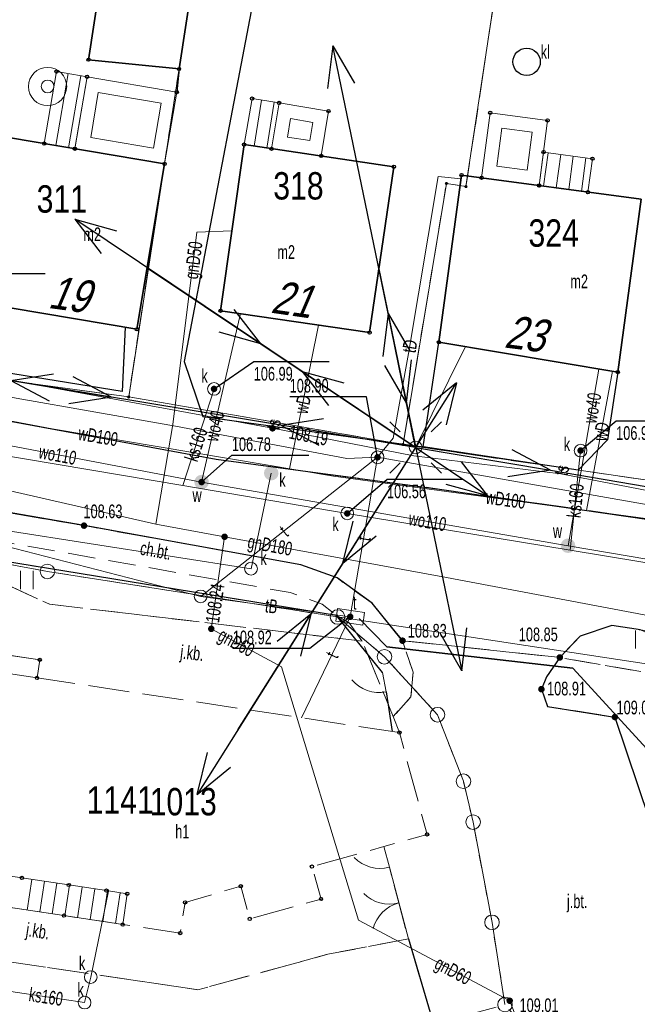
# Model space of a CAD drawing. Header units: inches. Extents: x 6497603 to 6502483, y 5925790 to 5934357.
# Tile 177 of 256: x 6501341 to 6501375, y 5926080 to 5926134. Entities that reach past the tile are written whole.
import ezdxf
from ezdxf.enums import TextEntityAlignment as Align

# ---------------------------------------------------------------- set-up
doc = ezdxf.new("R2010")
doc.units = ezdxf.units.IN
doc.header["$MEASUREMENT"] = 0
for name, pattern in [('1.5_0.75', [2.25, 1.5, -0.75]), ('2.25_0.75', [3, 2.25, -0.75]), ('219-1000', [0, 0]), ('egkk-1000', [3, 2.25, -0.75]), ('egug-1000', [1.5, 0.75, -0.75]), ('otob_1000', [0, 0]), ('otof_1000', [0, 0]), ('suep_nn_1000', [0, 0])]:
    doc.linetypes.add(name, pattern=pattern)
for name, color, linetype in [('202-punkt graniczny', 7, 'Continuous'), ('203-punkt graniczny', 7, 'Continuous'), ('211-numer działki ewidencyjnej', 7, 'Continuous'), ('217-kontur klasyfikacyjny', 7, 'Continuous'), ('218-kontur użytku gruntowego', 7, 'Continuous'), ('219-działka ewidencyjna', 7, 'Continuous'), ('238-Punkt adresowy budynku', 7, 'Continuous'), ('312-budynek ewidencyjny', 7, 'Continuous'), ('312-oznaczenie budynku ewidencyjnego', 7, 'Continuous'), ('312-oznaczenie budynku ewidencyjnego-Atr117', 7, 'Continuous'), ('352-schody', 7, 'Continuous'), ('brama', 7, 'Continuous'), ('chodnik', 7, 'Continuous'), ('chodnik-Atr17', 7, 'Continuous'), ('furtka', 7, 'Continuous'), ('inny obiekt trwale związany z budynkiem (powierzchnia)', 7, 'Continuous'), ('jezdnia', 7, 'Continuous'), ('jezdnia-Atr17', 7, 'Continuous'), ('komora podziemna', 7, 'Continuous'), ('krawężnik', 7, 'Continuous'), ('latarnia', 7, 'Continuous'), ('obudowa ochronna przewodu', 7, 'Continuous'), ('ogrodzenie trwałe', 7, 'Continuous'), ('osadnik  szambo', 7, 'Continuous'), ('osadnik  szambo-Atr17', 7, 'Continuous'), ('pikieta sztuczna', 7, 'Continuous'), ('pikieta sztuczna-Atr2', 7, 'Continuous'), ('przewód elektroenergetyczny niskiego napięcia', 7, 'Continuous'), ('przewód gazowy', 7, 'Continuous'), ('przewód gazowy-Atr1', 7, 'Continuous'), ('przewód kanalizacyjny', 7, 'Continuous'), ('przewód kanalizacyjny-Atr1', 7, 'Continuous'), ('przewód telekomunikacyjny podziemny', 7, 'Continuous'), ('przewód telekomunikacyjny podziemny-Atr1', 7, 'Continuous'), ('przewód wodociągowy', 7, 'Continuous'), ('przewód wodociągowy-Atr1', 7, 'Continuous'), ('Punkt budynku', 7, 'Continuous'), ('rzędna', 7, 'Continuous'), ('rzędna-Atr2', 7, 'Continuous'), ('rzędna-Atr3', 7, 'Continuous'), ('studnia kanalizacyjna', 7, 'Continuous'), ('studnia kanalizacyjna-Atr17', 7, 'Continuous'), ('studnia zwykła', 7, 'Continuous'), ('szafa telekomunikacyjna lub kontener', 7, 'Continuous'), ('szafa telekomunikacyjna lub kontener-Atr17', 7, 'Continuous'), ('trawnik', 7, 'Continuous'), ('weranda lub ganek', 7, 'Continuous'), ('zasuwa lub zawór', 7, 'Continuous'), ('zasuwa lub zawór-Atr17', 7, 'Continuous')]:
    doc.layers.add(name, color=color, linetype=linetype)
doc.styles.get("Standard").update_dxf_attribs({"font": 'arial.ttf'})
doc.linetypes.add('902-1000', pattern='A,5,0,[1,ksztalty.shx,S=1,R=0,X=0,Y=0],5', length=10)

# ---------------------------------------------------------------- blocks, each defined once
blk = doc.blocks.new('203')
at = {"linetype": 'Continuous', "lineweight": 0}
h = blk.add_hatch(color=0, dxfattribs=at)
edge = h.paths.add_edge_path()
edge.add_arc((0, 0), 0.09, 0, 360)
blk = doc.blocks.new('202')
at = {"color": 0, "linetype": 'Continuous', "lineweight": 0}
blk.add_circle((0, 0), 0.4, dxfattribs=at)
blk = doc.blocks.new('PUNKTBUD')
at = {"color": 0}
blk.add_circle((0, 0), 0.09, dxfattribs=at)
blk = doc.blocks.new('PW01')
at = {"linetype": 'Continuous', "lineweight": 13}
h = blk.add_hatch(color=0, dxfattribs=at)
edge = h.paths.add_edge_path()
edge.add_arc((0, 0), 0.18, 0, 360)
blk = doc.blocks.new('US25')
at = {"linetype": 'Continuous', "lineweight": 13}
h = blk.add_hatch(color=0, dxfattribs=at)
edge = h.paths.add_edge_path()
edge.add_arc((0, 0), 0.4, 0, 360)
blk = doc.blocks.new('US15')
at = {"color": 0, "linetype": 'Continuous', "lineweight": 13}
blk.add_circle((0, 0), 0.35, dxfattribs=at)
blk = doc.blocks.new('SM01')
at = {"color": 0, "linetype": 'Continuous', "lineweight": 13}
for p, q in [((-0.848, 0.848), (-1.414, 1.414)), ((0.849, 0.848), (1.414, 1.414)), ((-0.848, -0.849), (-1.414, -1.414)), ((0.849, -0.849), (1.414, -1.414))]:
    blk.add_line(p, q, dxfattribs=at)
blk.add_circle((0, 0), 0.35, dxfattribs=at)
blk = doc.blocks.new('SUKM')
at = {"color": 0, "linetype": 'Continuous'}
blk.add_circle((0, 0), 0.75, dxfattribs=at)
blk = doc.blocks.new('US13')
at = {"color": 0, "linetype": 'Continuous', "lineweight": 13}
for radius in [1.05, 0.35]:
    blk.add_circle((0, 0), radius, dxfattribs=at)
blk = doc.blocks.new('US20')
at = {"color": 0, "linetype": 'Continuous', "lineweight": 13}
for p, q in [((-0.75, -0.35), (-0.75, 0.35)), ((-0.75, 0.35), (0.75, 0.35)), ((0.75, -0.35), (0.75, 0.35)), ((-0.75, -0.35), (0.75, -0.35))]:
    blk.add_line(p, q, dxfattribs=at)
blk = doc.blocks.new('TU04')
at = {"color": 0, "linetype": 'Continuous', "lineweight": 13}
for p, q in [((0, 0), (0, 1)), ((0.7, 0), (0.7, 1))]:
    blk.add_line(p, q, dxfattribs=at)
blk = doc.blocks.new('OK04')
at = {"color": 0, "linetype": 'Continuous', "lineweight": 0}
blk.add_arc((2, 0), 2, 120, 180, dxfattribs=at)
blk = doc.blocks.new('OK02')
at = {"color": 0, "linetype": 'Continuous', "lineweight": 0}
for centre, start, end in [((-2, 0), 0, 60), ((2, 0), 120, 180)]:
    blk.add_arc(centre, 2, start, end, dxfattribs=at)
blk = doc.blocks.new('SUEP1')
at = {"color": 0, "linetype": 'Continuous'}
for p, q in [((7.5, 0), (5.25, 0.75)), ((22.5, 0), (20.25, 0.75)), ((0, 0), (7.5, 0)), ((7.5, 0), (5.25, -0.75)), ((7.5, 0), (22.5, 0)), ((22.5, 0), (20.25, -0.75))]:
    blk.add_line(p, q, dxfattribs=at)

msp = doc.modelspace()

# ---------------------------------------------------------------- linework, layer by layer
at = {"layer": '217-kontur klasyfikacyjny', "color": 3, "linetype": 'egkk-1000', "lineweight": 18, "flags": 128}
for points in [[(6501349.39, 5926130.84), (6501352.81, 5926153.18)], [(6501366.67, 5926134.58), (6501365.2, 5926124.81)], [(6501346.63, 5926112.85), (6501349.39, 5926130.84)], [(6501365.2, 5926124.81), (6501365.13, 5926124.39)], [(6501364.06, 5926124.56), (6501361.68, 5926110.24)], [(6501365.13, 5926124.39), (6501364.06, 5926124.56)], [(6501337.61, 5926114.09), (6501346.63, 5926112.85)], [(6501361.68, 5926110.24), (6501383.87, 5926107)]]:
    msp.add_lwpolyline(points, dxfattribs=at)
at = {"layer": '218-kontur użytku gruntowego', "color": 3, "linetype": 'egug-1000', "lineweight": 18, "flags": 128}
for points in [[(6501352.81, 5926153.18), (6501349.39, 5926130.84)], [(6501365.2, 5926124.81), (6501366.67, 5926134.58)], [(6501349.39, 5926130.84), (6501346.63, 5926112.85)], [(6501365.13, 5926124.39), (6501365.2, 5926124.81)], [(6501361.68, 5926110.24), (6501364.06, 5926124.56)], [(6501364.06, 5926124.56), (6501365.13, 5926124.39)], [(6501337.61, 5926114.09), (6501346.63, 5926112.85)], [(6501346.63, 5926112.85), (6501361.68, 5926110.24)], [(6501361.68, 5926110.24), (6501383.87, 5926107)], [(6501342.17, 5926103.28), (6501333.75, 5926104.85)], [(6501358.09, 5926100.78), (6501342.17, 5926103.28)], [(6501360.66, 5926098.6), (6501358.09, 5926100.78)], [(6501363.57, 5926095.42), (6501360.66, 5926098.6)], [(6501364.99, 5926091.77), (6501363.57, 5926095.42)], [(6501365.52, 5926089.53), (6501364.99, 5926091.77)], [(6501366.56, 5926084.03), (6501365.52, 5926089.53)], [(6501367.27, 5926079.52), (6501366.56, 5926084.03)]]:
    msp.add_lwpolyline(points, dxfattribs=at)
at = {"layer": '219-działka ewidencyjna', "color": 3, "linetype": '219-1000', "lineweight": 18, "flags": 128}
for points in [[(6501352.89, 5926153.69), (6501346.63, 5926112.85)], [(6501369.21, 5926151.27), (6501365.13, 5926124.39)], [(6501364.06, 5926124.56), (6501361.68, 5926110.24)], [(6501365.13, 5926124.39), (6501364.06, 5926124.56)], [(6501346.63, 5926112.85), (6501337.61, 5926114.09)], [(6501361.68, 5926110.24), (6501346.63, 5926112.85)], [(6501383.87, 5926107), (6501361.68, 5926110.24)], [(6501333.75, 5926104.85), (6501342.17, 5926103.28)], [(6501342.17, 5926103.28), (6501358.09, 5926100.78)], [(6501382.11, 5926097.13), (6501358.09, 5926100.78)], [(6501358.09, 5926100.78), (6501360.66, 5926098.6)], [(6501360.66, 5926098.6), (6501363.57, 5926095.42)], [(6501363.57, 5926095.42), (6501364.99, 5926091.77)], [(6501364.99, 5926091.77), (6501365.52, 5926089.53)], [(6501365.52, 5926089.53), (6501366.56, 5926084.03)], [(6501366.56, 5926084.03), (6501367.27, 5926079.52)]]:
    msp.add_lwpolyline(points, dxfattribs=at)
at = {"layer": '312-budynek ewidencyjny', "color": 7, "linetype": 'Continuous', "lineweight": 35, "flags": 128}
for points in [[(6501344.43, 5926131.35), (6501347.89, 5926153.93)], [(6501352.81, 5926153.18), (6501349.39, 5926130.84)], [(6501349.39, 5926130.84), (6501344.43, 5926131.35)], [(6501340.03, 5926127.09), (6501348.6, 5926125.63)], [(6501351.67, 5926117.58), (6501352.96, 5926126.69)], [(6501352.96, 5926126.69), (6501361.18, 5926125.48)], [(6501348.6, 5926125.63), (6501347.07, 5926116.56)], [(6501361.18, 5926125.48), (6501359.84, 5926116.38)], [(6501363.65, 5926115.85), (6501364.89, 5926125.02)], [(6501364.89, 5926125.02), (6501374.74, 5926123.69)], [(6501374.74, 5926123.69), (6501373.46, 5926114.21)], [(6501347.07, 5926116.56), (6501338.49, 5926118.02)], [(6501359.84, 5926116.38), (6501351.67, 5926117.58)], [(6501373.46, 5926114.21), (6501363.65, 5926115.85)]]:
    msp.add_lwpolyline(points, dxfattribs=at)
at = {"layer": '352-schody', "color": 7, "linetype": 'Continuous', "lineweight": 18, "flags": 128}
for points in [[(6501342, 5926126.75), (6501342.67, 5926130.7), (6501344.35, 5926130.41), (6501343.68, 5926126.46)], [(6501342, 5926126.75), (6501342.67, 5926130.7), (6501344.35, 5926130.41), (6501343.68, 5926126.46)], [(6501354.88, 5926128.98), (6501353.4, 5926129.22), (6501352.96, 5926126.69), (6501354.47, 5926126.46)], [(6501354.88, 5926128.98), (6501353.4, 5926129.22), (6501352.96, 5926126.69), (6501354.47, 5926126.46)], [(6501369.39, 5926126.28), (6501372.07, 5926125.92), (6501371.82, 5926124.08), (6501369.14, 5926124.44)], [(6501369.39, 5926126.28), (6501372.07, 5926125.92), (6501371.82, 5926124.08), (6501369.14, 5926124.44)], [(6501336.81, 5926087.07), (6501338.49, 5926086.81), (6501339.68, 5926086.63), (6501340.77, 5926086.47), (6501343.34, 5926086.08), (6501345.41, 5926085.77), (6501346.55, 5926085.6), (6501346.3, 5926083.91), (6501343.08, 5926084.4), (6501340.51, 5926084.79), (6501339.43, 5926084.95), (6501338.24, 5926085.13), (6501336.56, 5926085.39)], [(6501336.81, 5926087.07), (6501338.49, 5926086.81), (6501339.68, 5926086.63), (6501340.77, 5926086.47), (6501343.34, 5926086.08), (6501345.41, 5926085.77), (6501346.55, 5926085.6), (6501346.3, 5926083.91), (6501343.08, 5926084.4), (6501340.51, 5926084.79), (6501339.43, 5926084.95), (6501338.24, 5926085.13), (6501336.56, 5926085.39)]]:
    msp.add_lwpolyline(points, close=True, dxfattribs=at)
for points in [[(6501343.315, 5926130.589), (6501342.634, 5926126.641)], [(6501344.005, 5926130.47), (6501343.324, 5926126.522)], [(6501353.511, 5926126.606), (6501353.921, 5926129.135)], [(6501354.203, 5926126.501), (6501354.612, 5926129.023)], [(6501369.632, 5926126.247), (6501369.384, 5926124.407)], [(6501370.326, 5926126.154), (6501370.078, 5926124.314)], [(6501371.02, 5926126.061), (6501370.771, 5926124.221)], [(6501371.713, 5926125.968), (6501371.465, 5926124.128)], [(6501341.056, 5926084.707), (6501341.313, 5926086.388)], [(6501341.748, 5926084.602), (6501342.005, 5926086.283)], [(6501342.44, 5926084.497), (6501342.697, 5926086.178)], [(6501343.132, 5926084.392), (6501343.39, 5926086.073)], [(6501343.824, 5926084.287), (6501344.082, 5926085.969)], [(6501344.516, 5926084.181), (6501344.774, 5926085.865)], [(6501345.209, 5926084.076), (6501345.466, 5926085.762)], [(6501345.901, 5926083.971), (6501346.159, 5926085.658)]]:
    msp.add_lwpolyline(points, dxfattribs=at)
at = {"layer": 'brama', "color": 7, "linetype": 'otob_1000', "lineweight": 18, "flags": 128}
msp.add_lwpolyline([(6501361.97, 5926083.13), (6501360.93, 5926087.06)], dxfattribs=at)
at = {"layer": 'chodnik', "color": 7, "linetype": '1.5_0.75', "lineweight": 18, "flags": 128}
for points in [[(6501361.14, 5926095.32), (6501359.44, 5926099.46), (6501358.73, 5926100.46), (6501358.02, 5926100.87), (6501357.24, 5926101.49), (6501355.48, 5926102.12), (6501337.62, 5926105.28), (6501333.9, 5926105.92), (6501321.64, 5926107.97), (6501322.06, 5926109.62), (6501344.18, 5926105.79), (6501356.08, 5926103.65), (6501358.07, 5926102.92), (6501359.98, 5926101.53), (6501361.65, 5926099.48), (6501362.23, 5926097.75), (6501362.11, 5926096.4)], [(6501388.23, 5926056.01), (6501387.29, 5926054.91), (6501386.41, 5926056.34), (6501382.13, 5926069.05), (6501373.3, 5926095.29), (6501369.6, 5926095.87), (6501369.27, 5926096.82), (6501369.54, 5926097.49), (6501370.28, 5926098.56), (6501380.13, 5926096.84), (6501380.63, 5926096.53), (6501377.47, 5926094.79), (6501376.47, 5926094.63), (6501375.8, 5926093.95), (6501375.7, 5926093.21), (6501380.32, 5926079.5), (6501380.77, 5926078.17)]]:
    msp.add_lwpolyline(points, close=True, dxfattribs=at)
at = {"layer": 'furtka', "color": 7, "linetype": 'otof_1000', "lineweight": 18, "flags": 128}
for points in [[(6501360.75, 5926096.67), (6501360.55, 5926097.73)], [(6501360.93, 5926087.06), (6501360.63, 5926088.19)]]:
    msp.add_lwpolyline(points, dxfattribs=at)
at = {"layer": 'inny obiekt trwale związany z budynkiem (powierzchnia)', "color": 7, "linetype": 'Continuous', "lineweight": 18, "flags": 128}
msp.add_lwpolyline([(6501341.6, 5926097.44), (6501341.75, 5926098.43), (6501338.59, 5926098.9), (6501338.44, 5926097.91)], close=True, dxfattribs=at)
at = {"layer": 'jezdnia', "color": 7, "linetype": '2.25_0.75', "lineweight": 18, "flags": 128}
for points in [[(6501312.77, 5926116.89), (6501333.59, 5926112.72), (6501351.42, 5926109.43), (6501363.8, 5926107.78), (6501371.77, 5926106.63), (6501388.04, 5926104.26), (6501400.21, 5926102.32), (6501410.41, 5926100.69), (6501421.45, 5926099.12), (6501432.05, 5926097.59), (6501442.48, 5926096.03), (6501456.42, 5926094.11), (6501469.51, 5926092.32), (6501481.3, 5926090.42), (6501480.03, 5926084.8), (6501478.26, 5926085.14), (6501471.04, 5926086.22), (6501455.73, 5926088.36), (6501442.79, 5926090.18), (6501432.21, 5926091.56), (6501409.22, 5926094.62), (6501374.7, 5926100.07), (6501373.13, 5926100.32), (6501371.39, 5926099.72), (6501370.28, 5926098.56), (6501361.65, 5926099.48), (6501359.98, 5926101.53), (6501358.07, 5926102.92), (6501356.08, 5926103.65), (6501344.18, 5926105.79), (6501322.06, 5926109.62), (6501312, 5926111.13)], [(6501361.48, 5926094.44), (6501341.6, 5926097.44), (6501341.75, 5926098.43), (6501338.59, 5926098.9), (6501338.44, 5926097.91), (6501335.97, 5926098.29), (6501334.34, 5926087.41), (6501336.81, 5926087.07), (6501336.56, 5926085.39), (6501338.24, 5926085.13), (6501339.43, 5926084.95), (6501340.51, 5926084.79), (6501343.08, 5926084.4), (6501345.16, 5926084.09), (6501346.3, 5926083.91), (6501349.46, 5926083.44), (6501349.72, 5926085.12), (6501352.78, 5926086.01), (6501353.27, 5926084.22), (6501357.18, 5926085.31), (6501356.68, 5926087.09), (6501360.63, 5926088.19), (6501360.93, 5926087.06), (6501361.97, 5926083.13), (6501357.55, 5926082.28), (6501350.42, 5926080.33), (6501330.82, 5926083.23), (6501329.87, 5926084.22), (6501332.12, 5926099.81), (6501333.64, 5926104.67), (6501337.84, 5926104.16), (6501339.62, 5926102.71), (6501342.28, 5926101.48), (6501359.44, 5926099.46), (6501361.14, 5926095.32)], [(6501372.32, 5926069.12), (6501372.06, 5926069.89), (6501367.82, 5926078.91), (6501367.41, 5926079.32), (6501366.93, 5926079.41), (6501363.35, 5926078.47), (6501361.97, 5926083.13), (6501360.93, 5926087.06), (6501360.63, 5926088.19), (6501363, 5926088.85), (6501361.48, 5926094.44), (6501361.14, 5926095.32), (6501362.11, 5926096.4), (6501362.23, 5926097.75), (6501361.65, 5926099.48), (6501370.28, 5926098.56), (6501369.54, 5926097.49), (6501369.27, 5926096.82), (6501369.6, 5926095.87), (6501373.3, 5926095.29), (6501382.13, 5926069.05)]]:
    msp.add_lwpolyline(points, close=True, dxfattribs=at)
at = {"layer": 'krawężnik', "color": 7, "linetype": 'Continuous', "lineweight": 25, "flags": 128}
for points in [[(6501312.77, 5926116.89), (6501333.59, 5926112.72), (6501351.42, 5926109.43), (6501363.8, 5926107.78), (6501388.04, 5926104.26), (6501400.21, 5926102.32), (6501410.41, 5926100.69), (6501432.05, 5926097.59), (6501442.48, 5926096.03), (6501456.42, 5926094.11), (6501469.51, 5926092.32), (6501481.3, 5926090.42)], [(6501361.65, 5926099.48), (6501359.98, 5926101.53), (6501358.07, 5926102.92), (6501356.08, 5926103.65), (6501344.18, 5926105.79), (6501322.06, 5926109.62), (6501312, 5926111.13)], [(6501374.7, 5926100.07), (6501373.13, 5926100.32), (6501371.39, 5926099.72), (6501370.28, 5926098.56), (6501369.54, 5926097.49), (6501369.27, 5926096.82), (6501369.6, 5926095.87), (6501373.3, 5926095.29), (6501382.13, 5926069.05), (6501386.41, 5926056.34)]]:
    msp.add_lwpolyline(points, dxfattribs=at)
at = {"layer": 'obudowa ochronna przewodu', "color": 7, "linetype": 'Continuous', "lineweight": 25, "flags": 128}
for points in [[(6501375.74, 5926048.93), (6501385.28, 5926049.45), (6501385.86, 5926050.49), (6501385.52, 5926052.95), (6501387.34, 5926057.84), (6501381.25, 5926076.59), (6501379.7, 5926078.8), (6501375.25, 5926093.32), (6501370.99, 5926097.97), (6501360.79, 5926099.15), (6501359.27, 5926100.69)], [(6501360.79, 5926099.15), (6501370.99, 5926097.97)]]:
    msp.add_lwpolyline(points, dxfattribs=at)
at = {"layer": 'ogrodzenie trwałe', "color": 7, "linetype": '902-1000', "lineweight": 25, "flags": 128}
for points in [[(6501354.22, 5926138.61), (6501349.67, 5926114.79), (6501350.7, 5926111.78), (6501362.78, 5926110.12)], [(6501349.39, 5926130.84), (6501349.27, 5926129.57)], [(6501346.44, 5926116.67), (6501346.28, 5926113.15), (6501337.88, 5926114.51), (6501338.49, 5926118.02)], [(6501373.46, 5926114.21), (6501372.9, 5926110.5), (6501371.28, 5926108.83), (6501362.78, 5926110.12), (6501363.65, 5926115.85)], [(6501360.55, 5926097.73), (6501358.02, 5926100.87), (6501337.84, 5926104.16)], [(6501360.75, 5926096.67), (6501361.08, 5926094.5)], [(6501361.97, 5926083.13), (6501363.35, 5926078.47), (6501349.85, 5926075.39), (6501326.28, 5926077.61)]]:
    msp.add_lwpolyline(points, dxfattribs=at)
at = {"layer": 'przewód elektroenergetyczny niskiego napięcia', "color": 1, "linetype": 'suep_nn_1000', "lineweight": 18, "flags": 128}
for points in [[(6501362.37, 5926110.08), (6501347.64, 5926119.94)], [(6501362.37, 5926110.08), (6501360.35, 5926119.87)], [(6501323.49, 5926116.51), (6501362.37, 5926110.08)], [(6501362.37, 5926110.08), (6501365.1, 5926115.61)], [(6501362.37, 5926110.08), (6501352.62, 5926094.59)], [(6501362.37, 5926110.08), (6501407.9, 5926102.38)]]:
    msp.add_lwpolyline(points, dxfattribs=at)
at = {"layer": 'przewód gazowy', "color": 40, "linetype": 'Continuous', "lineweight": 18, "flags": 128}
for points in [[(6501348.12, 5926105.87), (6501349.05, 5926111.34), (6501350.37, 5926121.89), (6501352.29, 5926121.96)], [(6501380.82, 5926099.79), (6501364.06, 5926102.94), (6501351.89, 5926105.18), (6501348.12, 5926105.87), (6501337.96, 5926108.19), (6501331.8, 5926109.6), (6501322.9, 5926111.34), (6501315.09, 5926112.68), (6501299.33, 5926112.93)], [(6501351.89, 5926105.18), (6501351.16, 5926100.13), (6501355.02, 5926098.05), (6501359.24, 5926084.15), (6501367.53, 5926079.73), (6501371.57, 5926069.14)]]:
    msp.add_lwpolyline(points, dxfattribs=at)
at = {"layer": 'przewód kanalizacyjny', "color": 34, "linetype": 'Continuous', "lineweight": 18, "flags": 128}
for points in [[(6501231.2, 5926098.36), (6501256.8, 5926105.15), (6501294.95, 5926115.37), (6501299.22, 5926116.51), (6501317.46, 5926113.42), (6501325.84, 5926112.01), (6501334.32, 5926110.57), (6501335.8, 5926110.32), (6501349.6, 5926107.99), (6501358.62, 5926106.46), (6501370.85, 5926104.44), (6501398.09, 5926099.95), (6501407.95, 5926098.32), (6501427.44, 5926095.44), (6501443.18, 5926093.19), (6501453.87, 5926091.66), (6501469.21, 5926089.46), (6501474.36, 5926088.77), (6501529.86, 5926081.35), (6501602.88, 5926071), (6501682.06, 5926064.52)], [(6501351.31, 5926113.29), (6501349.6, 5926107.99)], [(6501354.45, 5926108.67), (6501353.34, 5926103.43), (6501322.22, 5926108.28), (6501306.67, 5926110.32)], [(6501371.42, 5926109.91), (6501370.85, 5926104.44)], [(6501345.52, 5926085.75), (6501344.55, 5926081.03), (6501344.21, 5926079.63), (6501339.28, 5926080.37), (6501333.96, 5926084.5), (6501332.6, 5926088.84)]]:
    msp.add_lwpolyline(points, dxfattribs=at)
at = {"layer": 'przewód telekomunikacyjny podziemny', "color": 30, "linetype": 'Continuous', "lineweight": 18, "flags": 128}
for points in [[(6501364.86, 5926124.81), (6501363.6, 5926124.95), (6501361.98, 5926115.24), (6501361.14, 5926110.58), (6501360.28, 5926109.54)], [(6501282.61, 5926118.57), (6501285.54, 5926118.9), (6501294.72, 5926121.04), (6501295.43, 5926120.48), (6501304.65, 5926119.57), (6501311.64, 5926118.35), (6501316.53, 5926117.67), (6501323.69, 5926116.32), (6501328.98, 5926115.58), (6501337.56, 5926114.25), (6501354.52, 5926111.13), (6501362.27, 5926109.62), (6501370.34, 5926108.63), (6501382.17, 5926106.35), (6501399.03, 5926103.65), (6501406.89, 5926102.96), (6501414.73, 5926101.6), (6501427.13, 5926099.83), (6501438.75, 5926098.08), (6501457.81, 5926095.43), (6501466.9, 5926094.29), (6501473.76, 5926092.71)], [(6501360.28, 5926109.54), (6501358.59, 5926109.48), (6501349.19, 5926111.24), (6501340.46, 5926112.79), (6501331.1, 5926114.5), (6501317.06, 5926117.05)], [(6501354.52, 5926111.13), (6501354.61, 5926111.59)], [(6501360.28, 5926109.54), (6501350.58, 5926101.91), (6501337.54, 5926105.26), (6501309.32, 5926109.54), (6501299.34, 5926109.79), (6501291.53, 5926109.28), (6501280.55, 5926106.4), (6501260.97, 5926101.55)], [(6501358.78, 5926100.79), (6501360.28, 5926109.54)], [(6501360.28, 5926109.54), (6501401.6, 5926102.27), (6501426.89, 5926099)], [(6501370.34, 5926108.63), (6501370.43, 5926109.04)], [(6501350.58, 5926101.91), (6501358.78, 5926100.79)], [(6501358.78, 5926100.79), (6501356.11, 5926095.25)]]:
    msp.add_lwpolyline(points, dxfattribs=at)
at = {"layer": 'przewód wodociągowy', "color": 5, "linetype": 'Continuous', "lineweight": 18, "flags": 128}
for points in [[(6501417.86, 5926099.77), (6501411.23, 5926100.69), (6501395.93, 5926102.91), (6501382.26, 5926105.19), (6501357.86, 5926108.51), (6501342.43, 5926111.11), (6501314, 5926116.5), (6501310.72, 5926117.41), (6501300.35, 5926118.49), (6501291.42, 5926118.18), (6501281.62, 5926117.22), (6501277.91, 5926115.59), (6501277.22, 5926115.29), (6501270.91, 5926113.28), (6501268.51, 5926112.51), (6501253.72, 5926107.92), (6501248.65, 5926106.35), (6501246.6, 5926105.61), (6501239.5, 5926105.14), (6501233.8, 5926104.53)], [(6501350.63, 5926108.18), (6501352.76, 5926117.42)], [(6501294.73, 5926115.67), (6501299.59, 5926116.86), (6501317.69, 5926114.14), (6501326.19, 5926112.65), (6501334.88, 5926111.16), (6501336.21, 5926110.91), (6501350.63, 5926108.18)], [(6501357.05, 5926116.79), (6501355.46, 5926108.91)], [(6501370.73, 5926104.69), (6501372.42, 5926114.38)], [(6501373.17, 5926114.26), (6501371.75, 5926106.62)], [(6501350.63, 5926108.18), (6501370.73, 5926104.69), (6501398.89, 5926099.91), (6501407.61, 5926098.68), (6501414.67, 5926097.7), (6501428.08, 5926095.72), (6501443.73, 5926093.49), (6501454.33, 5926091.92), (6501457.28, 5926091.63), (6501475.12, 5926089.16), (6501530.9, 5926081.49), (6501579.78, 5926074.73), (6501580.4, 5926074.64), (6501603.97, 5926071.4), (6501659.43, 5926067)]]:
    msp.add_lwpolyline(points, dxfattribs=at)
at = {"layer": 'rzędna-Atr2', "color": 7, "flags": 128}
for points in [[(6501335.87, 5926118.01), (6501337.82, 5926119.63), (6501342.047, 5926119.63)], [(6501351.31, 5926113.29), (6501353.49, 5926114.79), (6501357.621, 5926114.79)], [(6501360.28, 5926109.54), (6501359.68, 5926112.86), (6501355.461, 5926112.86)], [(6501371.42, 5926109.91), (6501373.37, 5926111.54), (6501377.549, 5926111.54)], [(6501350.63, 5926108.18), (6501352.29, 5926109.65), (6501356.517, 5926109.65)], [(6501358.62, 5926106.46), (6501360.8, 5926108.34), (6501364.979, 5926108.34)], [(6501358.78, 5926100.79), (6501356.57, 5926099.05), (6501352.343, 5926099.05)]]:
    msp.add_lwpolyline(points, dxfattribs=at)
at = {"layer": 'trawnik', "color": 7, "linetype": '1.5_0.75', "lineweight": 18, "flags": 128}
for points in [[(6501359.44, 5926099.46), (6501342.28, 5926101.48), (6501339.62, 5926102.71), (6501337.84, 5926104.16), (6501358.02, 5926100.87), (6501358.73, 5926100.46)], [(6501375.65, 5926099.63), (6501376.52, 5926099.1), (6501380.13, 5926096.84), (6501370.28, 5926098.56), (6501371.39, 5926099.72), (6501373.13, 5926100.32), (6501374.7, 5926100.07)], [(6501332.12, 5926099.81), (6501329.87, 5926084.22), (6501330.82, 5926083.23), (6501350.42, 5926080.33), (6501357.55, 5926082.28), (6501361.97, 5926083.13), (6501363.35, 5926078.47), (6501349.85, 5926075.39), (6501326.28, 5926077.61)]]:
    msp.add_lwpolyline(points, close=True, dxfattribs=at)
at = {"layer": 'weranda lub ganek', "color": 0, "linetype": 'CONTINUOUS', "lineweight": 18}
for p, q in [((6501343.68, 5926126.47), (6501344.35, 5926130.41)), ((6501344.35, 5926130.41), (6501349.27, 5926129.57)), ((6501344.545, 5926127.083), (6501344.964, 5926129.544)), ((6501344.964, 5926129.544), (6501348.405, 5926128.957)), ((6501349.27, 5926129.57), (6501348.6, 5926125.63)), ((6501348.405, 5926128.957), (6501347.986, 5926126.496)), ((6501354.47, 5926126.46), (6501354.88, 5926128.98)), ((6501354.88, 5926128.98), (6501357.59, 5926128.53)), ((6501357.59, 5926128.53), (6501357.19, 5926126.07)), ((6501355.333, 5926127.094), (6501355.499, 5926128.117)), ((6501355.499, 5926128.117), (6501356.73, 5926127.913)), ((6501365.99, 5926124.87), (6501366.46, 5926128.44)), ((6501366.46, 5926128.44), (6501369.61, 5926128.02)), ((6501369.61, 5926128.02), (6501369.14, 5926124.45)), ((6501356.73, 5926127.913), (6501356.567, 5926126.917)), ((6501366.832, 5926125.514), (6501367.106, 5926127.597)), ((6501367.106, 5926127.597), (6501368.768, 5926127.376)), ((6501347.986, 5926126.496), (6501344.545, 5926127.083)), ((6501356.567, 5926126.917), (6501355.333, 5926127.094)), ((6501368.768, 5926127.376), (6501368.494, 5926125.293)), ((6501348.6, 5926125.63), (6501343.68, 5926126.47)), ((6501357.19, 5926126.07), (6501354.47, 5926126.46)), ((6501368.494, 5926125.293), (6501366.832, 5926125.514)), ((6501369.14, 5926124.45), (6501365.99, 5926124.87))]:
    msp.add_line(p, q, dxfattribs=at)

# ---------------------------------------------------------------- block references
at = {"layer": '202-punkt graniczny', "color": 7, "linetype": 'Continuous', "lineweight": 18}
for p in [(6501342.17, 5926103.28), (6501358.09, 5926100.78), (6501360.66, 5926098.6), (6501363.57, 5926095.42), (6501364.99, 5926091.77), (6501365.52, 5926089.53), (6501366.56, 5926084.03), (6501367.27, 5926079.52)]:
    msp.add_blockref('202', p, dxfattribs=at)
at = {"layer": '203-punkt graniczny', "color": 3, "linetype": 'Continuous', "lineweight": 18}
for p in [(6501364.06, 5926124.56), (6501365.13, 5926124.39), (6501346.63, 5926112.85), (6501361.68, 5926110.24)]:
    msp.add_blockref('203', p, dxfattribs=at)
at = {"layer": 'brama', "color": 7, "linetype": 'Continuous', "lineweight": 18, "rotation": 104.822}
msp.add_blockref('OK02', (6501361.45, 5926085.095), dxfattribs=at)
at = {"layer": 'furtka', "color": 7, "linetype": 'Continuous', "lineweight": 18}
for p, rotation in [((6501360.75, 5926096.67), 100.685), ((6501360.93, 5926087.06), 104.868)]:
    msp.add_blockref('OK04', p, dxfattribs=dict(at, rotation=rotation))
at = {"layer": 'komora podziemna', "color": 30, "linetype": 'Continuous', "lineweight": 18}
for p, rotation in [((6501360.28, 5926109.54), 348.8259999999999), ((6501350.58, 5926101.91), 352.01)]:
    msp.add_blockref('US15', p, dxfattribs=dict(at, rotation=rotation))
at = {"layer": 'latarnia', "color": 7, "linetype": 'Continuous', "lineweight": 18}
msp.add_blockref('SM01', (6501362.37, 5926110.08), dxfattribs=at)
at = {"layer": 'osadnik  szambo', "color": 34, "linetype": 'Continuous', "lineweight": 18}
msp.add_blockref('SUKM', (6501368.46, 5926131.23), dxfattribs=at)
at = {"layer": 'pikieta sztuczna', "color": 7, "linetype": 'Continuous', "lineweight": 13}
for p in [(6501344.18, 5926105.79), (6501361.65, 5926099.48), (6501370.28, 5926098.56), (6501369.27, 5926096.82), (6501373.3, 5926095.29)]:
    msp.add_blockref('PW01', p, dxfattribs=at)
at = {"layer": 'przewód elektroenergetyczny niskiego napięcia', "color": 1, "linetype": 'Continuous', "lineweight": 18}
for p, rotation in [((6501362.37, 5926110.08), 101.658), ((6501362.37, 5926110.08), 146.202), ((6501347.64, 5926119.94), 326.202), ((6501360.35, 5926119.87), 281.658), ((6501323.49, 5926116.51), 350.609), ((6501362.37, 5926110.08), 170.609), ((6501352.62, 5926094.59), 57.812), ((6501362.37, 5926110.08), 350.401), ((6501362.37, 5926110.08), 237.812)]:
    msp.add_blockref('SUEP1', p, dxfattribs=dict(at, rotation=rotation))
at = {"layer": 'Punkt budynku', "color": 5, "linetype": 'Continuous', "lineweight": 13}
for p in [(6501344.43, 5926131.35), (6501342.67, 5926130.7), (6501349.39, 5926130.84), (6501344.35, 5926130.41), (6501349.27, 5926129.57), (6501353.4, 5926129.22), (6501354.88, 5926128.98), (6501357.59, 5926128.53), (6501366.46, 5926128.44), (6501369.61, 5926128.02), (6501342, 5926126.75), (6501343.68, 5926126.47), (6501343.68, 5926126.46), (6501352.96, 5926126.69), (6501354.47, 5926126.46), (6501369.39, 5926126.28), (6501357.19, 5926126.07), (6501372.07, 5926125.92), (6501348.6, 5926125.63), (6501361.18, 5926125.48), (6501364.89, 5926125.02), (6501365.99, 5926124.87), (6501369.14, 5926124.45), (6501369.14, 5926124.44), (6501371.82, 5926124.08), (6501351.67, 5926117.58), (6501347.07, 5926116.56), (6501359.84, 5926116.38), (6501363.65, 5926115.85), (6501373.46, 5926114.21), (6501341.75, 5926098.43), (6501341.6, 5926097.44), (6501361.48, 5926094.44), (6501363, 5926088.85), (6501356.68, 5926087.09), (6501340.77, 5926086.47), (6501343.34, 5926086.08), (6501345.41, 5926085.77), (6501352.78, 5926086.01), (6501346.55, 5926085.6), (6501357.18, 5926085.31), (6501349.72, 5926085.12), (6501343.08, 5926084.4), (6501353.27, 5926084.22), (6501346.3, 5926083.91), (6501349.46, 5926083.44)]:
    msp.add_blockref('PUNKTBUD', p, dxfattribs=at)
at = {"layer": 'rzędna', "color": 34, "linetype": 'Continuous', "lineweight": 18}
for p in [(6501351.31, 5926113.29), (6501371.42, 5926109.91), (6501358.62, 5926106.46)]:
    msp.add_blockref('PW01', p, dxfattribs=at)
at = {"layer": 'rzędna', "color": 30, "linetype": 'Continuous', "lineweight": 18}
for p in [(6501354.52, 5926111.13), (6501360.28, 5926109.54), (6501358.78, 5926100.79)]:
    msp.add_blockref('PW01', p, dxfattribs=at)
at = {"layer": 'rzędna', "color": 5, "linetype": 'Continuous', "lineweight": 18}
msp.add_blockref('PW01', (6501350.63, 5926108.18), dxfattribs=at)
at = {"layer": 'rzędna', "color": 40, "linetype": 'Continuous', "lineweight": 18}
for p in [(6501351.89, 5926105.18), (6501351.16, 5926100.13), (6501367.53, 5926079.73)]:
    msp.add_blockref('PW01', p, dxfattribs=at)
at = {"layer": 'studnia kanalizacyjna', "color": 34, "linetype": 'Continuous', "lineweight": 18}
for p in [(6501351.31, 5926113.29), (6501371.42, 5926109.91), (6501358.62, 5926106.46), (6501353.34, 5926103.43), (6501344.55, 5926081.03), (6501344.21, 5926079.63)]:
    msp.add_blockref('US15', p, dxfattribs=at)
at = {"layer": 'studnia zwykła', "color": 5, "linetype": 'Continuous', "lineweight": 18}
msp.add_blockref('US13', (6501342.18, 5926129.88), dxfattribs=at)
at = {"layer": 'szafa telekomunikacyjna lub kontener', "color": 30, "linetype": 'Continuous', "lineweight": 18, "rotation": 351.469}
msp.add_blockref('US20', (6501358.78, 5926100.79), dxfattribs=at)
at = {"layer": 'trawnik', "color": 7, "linetype": 'Continuous', "lineweight": 18}
for p in [(6501340.689, 5926102.309), (6501374.431, 5926099.046)]:
    msp.add_blockref('TU04', p, dxfattribs=at)
at = {"layer": 'zasuwa lub zawór', "color": 34, "linetype": 'Continuous', "lineweight": 18}
msp.add_blockref('US25', (6501354.45, 5926108.67), dxfattribs=at)
at = {"layer": 'zasuwa lub zawór', "color": 5, "linetype": 'Continuous', "lineweight": 18}
for p in [(6501350.63, 5926108.18), (6501370.73, 5926104.69)]:
    msp.add_blockref('US25', p, dxfattribs=at)

# ---------------------------------------------------------------- texts
at = {"layer": '211-numer działki ewidencyjnej', "color": 3, "linetype": 'Continuous', "lineweight": 18, "width": 0.79}
msp.add_text('1141', height=1.5, dxfattribs=at).set_placement((6501344.32, 5926089.99))
at = {"layer": '238-Punkt adresowy budynku', "color": 7, "linetype": 'Continuous', "lineweight": 18, "oblique": 15, "width": 0.79}
for s, rotation, p in [('19', 352.209, (6501343.26, 5926117.59)), ('21', 351.848, (6501355.47, 5926117.32)), ('23', 352.724, (6501368.28, 5926115.43))]:
    msp.add_text(s, height=1.8, rotation=rotation, dxfattribs=at).set_placement(p, align=Align.CENTER)
at = {"layer": '312-oznaczenie budynku ewidencyjnego', "color": 7, "linetype": 'Continuous', "lineweight": 18, "width": 0.79}
for s, p in [('318', (6501354.56, 5926123.68)), ('311', (6501341.58, 5926122.96)), ('324', (6501368.56, 5926121.09)), ('1013', (6501347.78, 5926089.9))]:
    msp.add_text(s, height=1.5, dxfattribs=at).set_placement(p)
at = {"layer": '312-oznaczenie budynku ewidencyjnego-Atr117', "color": 7, "width": 0.667}
for s, p in [('m2', (6501344.63, 5926121.77)), ('m2', (6501355.27, 5926120.8)), ('m2', (6501371.34, 5926119.19)), ('h1', (6501349.57, 5926089.01))]:
    msp.add_text(s, height=0.75, dxfattribs=at).set_placement(p, align=Align.MIDDLE_CENTER)
at = {"layer": 'chodnik-Atr17', "color": 7, "width": 0.667}
msp.add_text('ch.bt.', height=0.75, rotation=349.966, dxfattribs=at).set_placement((6501347.21, 5926104.21))
at = {"layer": 'jezdnia-Atr17', "color": 7, "width": 0.667}
for rotation, p in [(353.286, (6501349.43, 5926098.51)), (351.371, (6501340.96, 5926083.28))]:
    msp.add_text('j.kb.', height=0.75, rotation=rotation, dxfattribs=at).set_placement(p)
msp.add_text('j.bt.', height=0.75, dxfattribs=at).set_placement((6501370.67, 5926084.81))
at = {"layer": 'osadnik  szambo-Atr17', "color": 34, "width": 0.667}
msp.add_text('kl', height=0.75, dxfattribs=at).set_placement((6501369.23, 5926131.4))
at = {"layer": 'pikieta sztuczna-Atr2', "color": 7, "width": 0.667}
for s, p in [('108.63', (6501344.15, 5926106.2)), ('108.83', (6501361.94, 5926099.65)), ('108.85', (6501368.03, 5926099.45)), ('108.91', (6501369.58, 5926096.48)), ('109.05', (6501373.39, 5926095.44)), ('109.01', (6501368.07, 5926079.11))]:
    msp.add_text(s, height=0.75, dxfattribs=at).set_placement(p)
at = {"layer": 'przewód gazowy-Atr1', "color": 40, "width": 0.667}
for s, rotation, p in [('gnD50', 82.868, (6501350.05, 5926119.33)), ('gnD180', 349.571, (6501353.18, 5926104.942)), ('gnD60', 331.681, (6501351.63, 5926099.87)), ('gnD60', 331.935, (6501363.52, 5926081.87))]:
    msp.add_text(s, height=0.75, rotation=rotation, dxfattribs=at).set_placement(p, align=Align.MIDDLE_LEFT)
at = {"layer": 'przewód kanalizacyjny-Atr1', "color": 34, "width": 0.667}
for rotation, p in [(72.118, (6501350.04, 5926109.36)), (84.051, (6501371.037, 5926106.232)), (351.463, (6501341.17, 5926080.09))]:
    msp.add_text('ks160', height=0.75, rotation=rotation, dxfattribs=at).set_placement(p, align=Align.MIDDLE_LEFT)
at = {"layer": 'przewód telekomunikacyjny podziemny-Atr1', "color": 30, "width": 0.667}
for s, rotation, p in [('tD', 80.528, (6501361.99, 5926115.29)), ('t', 38.188, (6501355.06, 5926105.43)), ('t', 80.272, (6501359.5, 5926104.98)), ('tB', 352.222, (6501354.13, 5926101.42)), ('t', 64.29, (6501357.73, 5926098.61))]:
    msp.add_text(s, height=0.75, rotation=rotation, dxfattribs=at).set_placement(p, align=Align.MIDDLE_LEFT)
for rotation, p in [(78.799, (6501354.57, 5926111.36)), (77.5, (6501370.38, 5926108.83))]:
    msp.add_text('ts', height=0.75, rotation=rotation, dxfattribs=at).set_placement(p, align=Align.MIDDLE_CENTER)
at = {"layer": 'przewód wodociągowy-Atr1', "color": 5, "width": 0.667}
for s, rotation, p in [('wD', 78.557, (6501356.07, 5926111.95)), ('wo40', 80.087, (6501371.91, 5926111.42)), ('wo40', 77.01, (6501351.15, 5926110.44)), ('wD', 79.428, (6501372.47, 5926110.46)), ('wD100', 350.435, (6501343.88, 5926110.87)), ('wo110', 349.279, (6501341.722, 5926109.867)), ('wD100', 352.252, (6501366.24, 5926107.37)), ('wo110', 350.149, (6501362.01, 5926106.2))]:
    msp.add_text(s, height=0.75, rotation=rotation, dxfattribs=at).set_placement(p, align=Align.MIDDLE_LEFT)
at = {"layer": 'rzędna-Atr2', "color": 30, "width": 0.667}
for s, p in [('108.90', (6501355.461, 5926112.868)), ('108.92', (6501352.343, 5926099.058))]:
    msp.add_text(s, height=0.75, dxfattribs=at).set_placement(p, align=Align.BOTTOM_LEFT)
msp.add_text('108.19', height=0.75, rotation=348.899, dxfattribs=at).set_placement((6501355.45, 5926110.95), align=Align.MIDDLE_LEFT)
at = {"layer": 'rzędna-Atr2', "color": 5, "width": 0.667}
msp.add_text('106.78', height=0.75, dxfattribs=at).set_placement((6501352.29, 5926109.657), align=Align.BOTTOM_LEFT)
at = {"layer": 'rzędna-Atr2', "color": 40, "width": 0.667}
msp.add_text('108.24', height=0.75, rotation=81.774, dxfattribs=at).set_placement((6501351.21, 5926100.48), align=Align.MIDDLE_LEFT)
at = {"layer": 'rzędna-Atr3', "color": 34, "width": 0.667}
for s, p in [('106.99', (6501353.49, 5926113.522)), ('106.98', (6501373.37, 5926110.272)), ('106.56', (6501360.8, 5926107.072))]:
    msp.add_text(s, height=0.75, dxfattribs=at).set_placement(p, align=Align.BOTTOM_LEFT)
at = {"layer": 'studnia kanalizacyjna-Atr17', "color": 34, "width": 0.667}
for p in [(6501350.62, 5926113.63), (6501370.5, 5926109.88), (6501357.8, 5926105.49), (6501353.85, 5926103.64), (6501343.9, 5926081.41), (6501343.82, 5926079.96)]:
    msp.add_text('k', height=0.75, dxfattribs=at).set_placement(p)
at = {"layer": 'szafa telekomunikacyjna lub kontener-Atr17', "color": 30, "width": 0.667}
msp.add_text('t', height=0.75, dxfattribs=at).set_placement((6501358.93, 5926101.19))
at = {"layer": 'zasuwa lub zawór-Atr17', "color": 34, "width": 0.667}
msp.add_text('k', height=0.75, dxfattribs=at).set_placement((6501354.89, 5926107.92))
at = {"layer": 'zasuwa lub zawór-Atr17', "color": 5, "width": 0.667}
for p in [(6501350.13, 5926107.09), (6501369.9, 5926105.12)]:
    msp.add_text('w', height=0.75, dxfattribs=at).set_placement(p)

doc.saveas('drawing.dxf')
